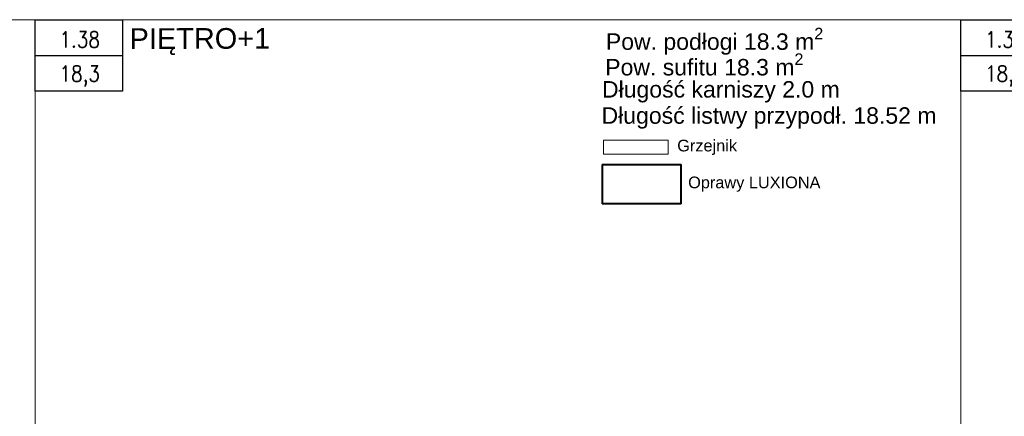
# Model space of a CAD drawing. Header units: millimetres. Extents: x 69081 to 158617, y -37521 to -9534.
# Tile 20 of 256: x 78264 to 79008, y -15824 to -15525. Entities that reach past the tile are written whole.
import ezdxf
from ezdxf.enums import TextEntityAlignment as Align

# ---------------------------------------------------------------- set-up
doc = ezdxf.new("R2010")
doc.units = ezdxf.units.MM
for name, color, linetype in [('0_GRZEJNIK_PR', 210, 'Continuous'), ('ADMINISTRACJA RYSUNKI', 7, 'Continuous'), ('E_Legenda', 3, 'Continuous'), ('E_OPRAWY_LUXIONA', 3, 'Continuous'), ('F-BIL', 1, 'Continuous'), ('F-BIL-OP', 3, 'Continuous'), ('F-BIL-TA', 1, 'Continuous')]:
    doc.layers.add(name, color=color, linetype=linetype)
doc.layers.add('NUMERACJA MIESZKAŃ', color=12, linetype='Continuous', lineweight=0)
doc.styles.add('ARIAL 1.0', font='arial.ttf')
doc.styles.add('SIMPLEX', font='simplex', dxfattribs={"width": 0.85})
doc.styles.get("Standard").update_dxf_attribs({"font": 'arial.ttf'})

# ---------------------------------------------------------------- blocks, each defined once
blk = doc.blocks.new('DYBY-BL5')
at = {"layer": 'F-BIL-TA', "color": 1}
blk.add_line((0, 45), (110, 45), dxfattribs=at)
blk.add_lwpolyline([(0, 0), (0, 90), (110, 90), (110, 0)], close=True, dxfattribs=at)
at = {"layer": 'F-BIL-OP', "style": 'SIMPLEX', "width": 0.85}
blk.add_attdef('NR', text='', height=20, dxfattribs=at).set_placement((56, 55), align=Align.CENTER)
at = {"layer": 'F-BIL-OP', "color": 2, "style": 'SIMPLEX', "width": 0.85, "flags": 1}
for tag, p in [('NAZWA', (119, 55)), ('POSADZKA', (119, 12)), ('GRUPA', (119, -27)), ('RODZAJ', (119, -72))]:
    blk.add_attdef(tag, p, '', height=19, dxfattribs=at)
at = {"layer": 'F-BIL-OP', "color": 2, "style": 'SIMPLEX', "width": 0.85}
blk.add_attdef('POW.', text='', height=20, dxfattribs=at).set_placement((56, 12), align=Align.CENTER)
at = {"layer": 'F-BIL-OP', "color": 2, "style": 'SIMPLEX', "width": 0.85, "flags": 1}
blk.add_attdef('POWH.', text='', height=20, dxfattribs=at).set_placement((56, -27), align=Align.CENTER)

msp = doc.modelspace()

# ---------------------------------------------------------------- linework, layer by layer
at = {"layer": '0_GRZEJNIK_PR', "lineweight": 5, "elevation": -76.9476}
msp.add_lwpolyline([(78705.4278, -15615.7438), (78705.4278, -15626.2438), (78754.3356, -15626.2438), (78754.3356, -15615.7438)], close=True, dxfattribs=at)
at = {"layer": 'ADMINISTRACJA RYSUNKI', "color": 7, "lineweight": 5}
for points in [[(77009.4942, -16337.5443), (77009.4942, -16424.1134), (78276.1563, -16424.1134), (78276.1563, -15524.5385), (77009.4942, -15524.5385)], [(78975.4345, -16337.5443), (78975.4345, -16424.1134), (80242.0967, -16424.1134), (80242.0967, -15524.5385), (78975.4345, -15524.5385)]]:
    msp.add_lwpolyline(points, dxfattribs=at)
at = {"layer": 'ADMINISTRACJA RYSUNKI', "color": 1, "lineweight": 5}
for points in [[(78276.1563, -15524.5385), (77009.4942, -15524.5385), (77009.4942, -16424.1134), (78276.1563, -16424.1134)], [(80242.0967, -15524.5385), (78975.4345, -15524.5385), (78975.4345, -16424.1134), (80242.0967, -16424.1134)]]:
    msp.add_lwpolyline(points, close=True, dxfattribs=at)
at = {"layer": 'ADMINISTRACJA RYSUNKI', "color": 7, "lineweight": 5}
msp.add_lwpolyline([(78276.1563, -15524.5385), (78975.4345, -15524.5385), (78975.4345, -16424.1134), (78276.1563, -16424.1134)], close=True, dxfattribs=at)
at = {"layer": 'E_OPRAWY_LUXIONA'}
for points in [[(78704.4952, -15663.7107, -1), (78704.4952, -15634.1091, -1)], [(78704.4952, -15634.1091, -1), (78704.4952, -15663.7107, -1)], [(78704.4952, -15634.1091, -1), (78764.0948, -15634.1091, -1)], [(78764.0948, -15634.1091, -1), (78704.4952, -15634.1091, -1)], [(78764.0948, -15634.1091, -1), (78704.4952, -15634.1091, -1)], [(78704.4952, -15634.1091, -1), (78704.4952, -15663.7107, -1)], [(78704.4952, -15663.7107, -1), (78704.4952, -15634.1091, -1)], [(78704.4952, -15634.1091, -1), (78764.0948, -15634.1091, -1)], [(78763.8448, -15634.3591, -1), (78704.7452, -15634.3591, -1)], [(78704.7452, -15634.3591, -1), (78704.7452, -15663.4607, -1)], [(78704.7452, -15634.3591, -1), (78763.8448, -15634.3591, -1)], [(78704.7452, -15663.4607, -1), (78704.7452, -15634.3591, -1)], [(78763.8448, -15663.4607, -1), (78763.8448, -15634.3591, -1)], [(78763.8448, -15634.3591, -1), (78763.8448, -15663.4607, -1)], [(78764.0948, -15634.1091, -1), (78764.0948, -15663.7107, -1)], [(78764.0948, -15663.7107, -1), (78764.0948, -15634.1091, -1)], [(78764.0948, -15663.7107, -1), (78764.0948, -15634.1091, -1)], [(78764.0948, -15634.1091, -1), (78764.0948, -15663.7107, -1)], [(78764.0948, -15663.7107, -1), (78704.4952, -15663.7107, -1)], [(78704.4952, -15663.7107, -1), (78764.0948, -15663.7107, -1)], [(78704.4952, -15663.7107, -1), (78764.0948, -15663.7107, -1)], [(78764.0948, -15663.7107, -1), (78704.4952, -15663.7107, -1)], [(78704.7452, -15663.4607, -1), (78763.8448, -15663.4607, -1)], [(78763.8448, -15663.4607, -1), (78704.7452, -15663.4607, -1)]]:
    msp.add_polyline3d(points, dxfattribs=at)

# ---------------------------------------------------------------- block references
at = {"layer": 'F-BIL', "xscale": 0.6, "yscale": 0.6, "zscale": 0.6}
for p in [(78276.1563, -15578.5385), (78975.4345, -15578.5385)]:
    msp.add_blockref('DYBY-BL5', p, dxfattribs=at).add_auto_attribs({'NR': '1.38', 'POW.': '18,3'})

# ---------------------------------------------------------------- texts
at = {"layer": 'ADMINISTRACJA RYSUNKI', "color": 7, "lineweight": 5, "char_height": 12.44129, "attachment_point": 1}
for s, insert in [('\\A1;Pow. podłogi 18.3 m{\\H0.7x;\\S2^ ;}', (78707.3084, -15530.6681)), ('\\A1;Pow. sufitu 18.3 m{\\H0.7x;\\S2^ ;}', (78706.8079, -15550.0284)), ('\\A1;Długość karniszy 2.0 m', (78704.3699, -15570.996)), ('\\A1;Długość listwy przypodł. 18.52 m', (78704.0391, -15590.7999))]:
    msp.add_mtext_dynamic_manual_height_columns(s, width=358.759768, gutter_width=8.4365, heights=[0], dxfattribs=dict(at, insert=insert))
at = {"layer": 'E_Legenda', "style": 'ARIAL 1.0'}
for s, height, p in [('Grzejnik', 8.8232, (78761.1994, -15624.1443)), ('Oprawy LUXIONA', 8.823195, (78769.4516, -15652.0066))]:
    msp.add_text(s, height=height, dxfattribs=at).set_placement(p)
at = {"layer": 'NUMERACJA MIESZKAŃ', "color": 1, "lineweight": 18, "insert": (78347.4136, -15531.0275), "char_height": 15.64478, "attachment_point": 1, "rotation": 0.1061949}
msp.add_mtext('PIĘTRO+1', dxfattribs=at)

doc.saveas('drawing.dxf')
